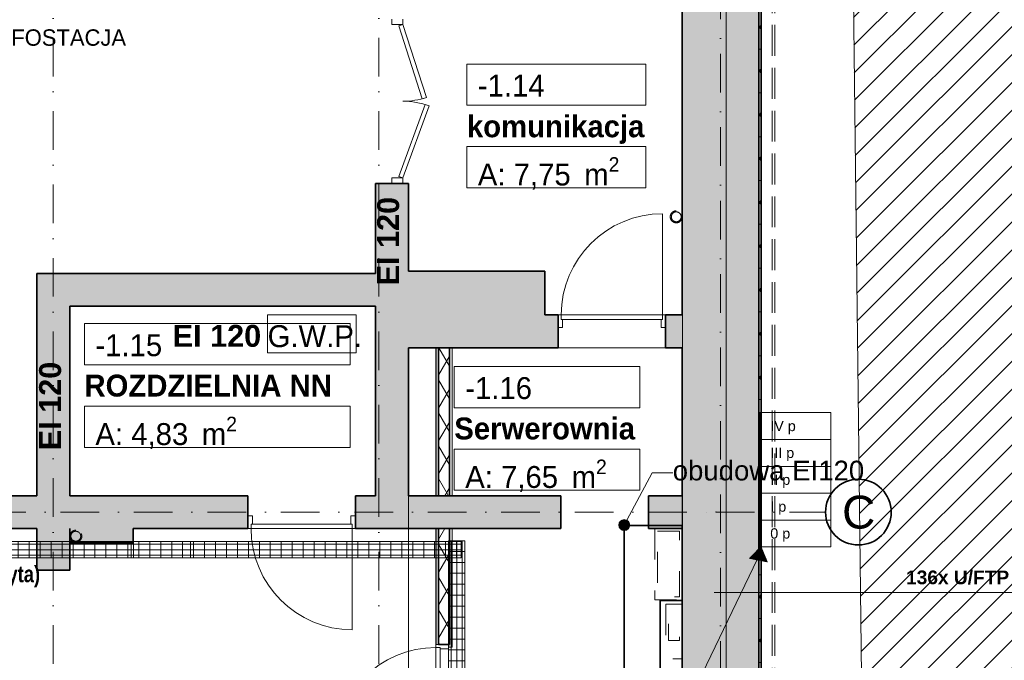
# Model space of a CAD drawing. Header units: millimetres. Extents: x 82175 to 237000, y 24756 to 471700.
# Tile 254 of 256: x 116113 to 125099, y 455406 to 461255. Entities that reach past the tile are written whole.
import ezdxf
from ezdxf.enums import TextEntityAlignment as Align

# ---------------------------------------------------------------- set-up
doc = ezdxf.new("R2010")
doc.units = ezdxf.units.MM
for name, pattern in [('Krawędzie ukryte', [3.912222, 2.822222, -1.09]), ('Kropki i Kreski', [6.702778, 3.527778, -1.763889, 0, -1.411111]), ('Przerywana', [5.644444, 2.822222, -2.822222])]:
    doc.linetypes.add(name, pattern=pattern)
for name, color, linetype, lineweight in [('#_EL - opis', 7, 'Continuous', 20), ('2DE_PRO_Cblf304L', 30, 'Continuous', 15), ('CP_DETAL', 33, 'Continuous', 9), ('\xa0♦IT_Opis', 7, 'Continuous', 20)]:
    doc.layers.add(name, color=color, linetype=linetype, lineweight=lineweight)
for name, color, linetype in [('- A - ocieplenie', 8, 'Continuous'), ('- strefy pomieszczeń', 8, 'Continuous'), ('2D - Rysunki i Obrazki', 8, 'Continuous'), ('Drzwi Archicad', 8, 'Continuous'), ('Instalacje - Elektryczne', 1, 'Continuous'), ('Instalacje - Wod_Kan', 8, 'Continuous'), ('Konstrukcja - Siatka mod', 8, 'Continuous'), ('Konstrukcja - Stropy', 8, 'Continuous'), ('Konstrukcja - Ściany działowe', 8, 'Continuous'), ('Konstrukcja - Ściany nośne wew..P', 8, 'Continuous'), ('Konstrukcja - Ściany zewnętrzne', 8, 'Continuous'), ('Opisy - Etykiety', 8, 'Continuous'), ('Opisy - Tekst', 8, 'Continuous'), ('PIONY INST', 8, 'Continuous'), ('Wykończenie - Podłogi', 8, 'Continuous')]:
    doc.layers.add(name, color=color, linetype=linetype)
doc.styles.add('CP_ATTR', font='ARIAL.TTF')
doc.styles.add('OP_100', font='ARIALN.TTF', dxfattribs={"width": 0.8, "height": 20})
doc.styles.get("Standard").update_dxf_attribs({"font": 'arial.ttf'})
doc.styles.add('STYL_AUTOMATYCZNY_1', font='arial.ttf')
doc.styles.add('STYL_AUTOMATYCZNY_10', font='txt')
doc.styles.add('STYL_AUTOMATYCZNY_6', font='txt')
doc.styles.add('STYL_AUTOMATYCZNY_7', font='txt')
doc.styles.add('STYL_AUTOMATYCZNY_9', font='txt')
pattern_1 = [(60, (-135208.59, 738186.62), (-129.90381, 75), []), (120, (-135208.59, 738186.62), (129.90381, 75), [])]
pattern_2 = [(90, (-3e-14, 0), (-100, 6e-15), [])]

# ---------------------------------------------------------------- blocks, each defined once
blk = doc.blocks.new('2Dcblfmark100')
at = {"color": 3}
for p, q in [((-10, -50), (-10, 50)), ((10, -50), (10, 50))]:
    blk.add_line(p, q, dxfattribs=at)
blk = doc.blocks.new('2dcblf_korcf105v_b150_h105_z1mcg80')
at = {"layer": 'CP_DETAL'}
h = blk.add_hatch(dxfattribs=at)
h.set_pattern_fill('_USER', color=256, scale=100, angle=90, style=0, pattern_type=0)
h.set_pattern_definition(pattern_2)
h.paths.add_polyline_path([(0, 75), (13250, 75), (13250, -75), (0, -75)])
for p, q in [((0, -75), (0, 75)), ((0, 75), (13250, 75)), ((0, -75), (13250, -75))]:
    blk.add_line(p, q)
for p, q in [((13250, 50), (0, 50)), ((0, 0), (13250, 0)), ((13250, -50), (0, -50))]:
    blk.add_line(p, q, dxfattribs=at)
at = {"yscale": 1.5}
blk.add_blockref('2Dcblfmark100', (3000, 0), dxfattribs=at)
at = {"linetype": 'ByBlock', "style": 'CP_ATTR', "flags": 9}
for tag in ['NAME', 'NUMBER', 'GROUP', 'ORDER-NO', 'PRODUCER', 'COUPLERS', 'MOUNTDIST', 'MOUNTINGS', 'OTHER', 'WEIGHT', 'DIVIDER', 'COVER']:
    blk.add_attdef(tag, text='', height=0.00005, dxfattribs=at).set_placement((-0.1, 0), align=Align.MIDDLE_LEFT)
blk = doc.blocks.new('2dcblf_korcf105v_b150_h105_zevr6av')
at = {"layer": 'CP_DETAL'}
h = blk.add_hatch(dxfattribs=at)
h.set_pattern_fill('_USER', color=256, scale=100, angle=90, style=0, pattern_type=0)
h.set_pattern_definition(pattern_2)
h.paths.add_polyline_path([(0, 75), (1905, 75), (1905, -75), (0, -75)])
for p, q in [((0, -75), (0, 75)), ((0, 75), (1905, 75)), ((1905, -75), (1905, 75)), ((0, -75), (1905, -75))]:
    blk.add_line(p, q)
for p, q in [((1905, 50), (0, 50)), ((0, 0), (1905, 0)), ((1905, -50), (0, -50))]:
    blk.add_line(p, q, dxfattribs=at)
at = {"linetype": 'ByBlock', "style": 'CP_ATTR', "flags": 9}
for tag in ['NAME', 'NUMBER', 'GROUP', 'ORDER-NO', 'PRODUCER', 'COUPLERS', 'MOUNTDIST', 'MOUNTINGS', 'OTHER', 'WEIGHT', 'DIVIDER', 'COVER']:
    blk.add_attdef(tag, text='', height=0.00005, dxfattribs=at).set_placement((-0.1, 0), align=Align.MIDDLE_LEFT)

msp = doc.modelspace()

# ---------------------------------------------------------------- hatches: boundary and pattern name
at = {"layer": '- A - ocieplenie', "linetype": 'Continuous', "lineweight": 13}
h = msp.add_hatch(dxfattribs=at)
h.set_pattern_fill('Siatka_trójkątna_0001', color=8, style=0, pattern_type=2)
h.set_pattern_definition([(0, (-135208.59, 738186.62), (0, 200), []), (60, (-135208.59, 738186.62), (-173.20508, 100), []), (120, (-135208.59, 738186.62), (173.20508, 100), [])])
h.paths.add_polyline_path([(122880, 449578.9), (122880, 462278.3), (122860, 462278.3), (122860, 449578.9)])
at = {"linetype": 'Continuous', "lineweight": 15}
h = msp.add_hatch(dxfattribs=at)
h.set_pattern_fill('Bloczki_ceramiczne_0001', color=8, style=0, pattern_type=2)
h.set_pattern_definition([(45, (-135208.59, 738186.62), (-127.27922, 127.27922), [])])
h.paths.add_polyline_path([(123678.8, 465063.9), (123869, 449075.6), (124009.9, 448878.5), (126631.9, 448872.5), (126631.9, 465047.6)])
at = {"layer": 'Konstrukcja - Ściany działowe', "linetype": 'Continuous', "lineweight": 13}
h = msp.add_hatch(dxfattribs=at)
h.set_pattern_fill('Izolacja_miękka_0001', color=8, style=0, pattern_type=2)
h.set_pattern_definition(pattern_1)
h.paths.add_polyline_path([(119935, 458258.9), (119935, 456908.9), (120035, 456908.9), (120035, 458258.9)])
h = msp.add_hatch(dxfattribs=at)
h.set_pattern_fill('Izolacja_miękka_0001', color=8, style=0, pattern_type=2)
h.set_pattern_definition(pattern_1)
h.paths.add_polyline_path([(119935, 455549.9), (120025, 455549.9), (120035, 455549.9), (120035, 456608.9), (119935, 456608.9)])
at = {"layer": 'Konstrukcja - Ściany nośne wew..P', "linetype": 'Continuous', "lineweight": 13}
for points in [[(119660, 459760.2), (119360, 459760.2), (119360, 456908.9), (119660, 456908.9)], [(116570, 458638.9), (116270, 458938.9), (116270, 458638.9)], [(116270, 458938.9), (116570, 458638.9), (116570, 458938.9)], [(116570, 458638.9), (119360, 458638.9), (119360, 458938.9), (116570, 458938.9)], [(119660, 458258.9), (120905, 458258.9), (120905, 458958.9), (119660, 458958.9)], [(116270, 458638.9), (116270, 456908.9), (116570, 456908.9), (116570, 458638.9)], [(121027.6, 458558.9), (120905, 458558.9), (120905, 458258.9), (121027.6, 458258.9)], [(122160, 458558.9), (122007.6, 458558.9), (122007.6, 458258.9), (122160, 458258.9)], [(116570, 456608.9), (116570, 456908.9), (115254.8, 456908.9), (115254.8, 456608.9)], [(116570, 456478.9), (117150, 456478.9), (117150, 456908.9), (116570, 456908.9)], [(117150, 456608.9), (118196.4, 456608.9), (118196.4, 456908.9), (117150, 456908.9)], [(119176.4, 456608.9), (121051.1, 456608.9), (121051.1, 456908.9), (119176.4, 456908.9)], [(121851.1, 456608.9), (122160, 456608.9), (122160, 456908.9), (121851.1, 456908.9)], [(116570, 456608.9), (116270, 456608.9), (116270, 456228.9), (116570, 456228.9)], [(116270, 456608.9), (116270, 456468.9), (116570, 456468.9), (116570, 456608.9)]]:
    msp.add_hatch(color=8, dxfattribs=at).paths.add_polyline_path(points)
at = {"layer": 'Konstrukcja - Ściany zewnętrzne', "linetype": 'Continuous', "lineweight": 13}
msp.add_hatch(color=8, dxfattribs=at).paths.add_polyline_path([(122160, 461858.9), (122160, 449378.9), (122860, 448958.9), (122860, 461858.9)])
at = {"layer": 'Opisy - Etykiety', "linetype": 'Continuous', "lineweight": 13}
msp.add_hatch(color=8, dxfattribs=at).paths.add_polyline_path([(121580.4, 456640.3), (121584.2, 456621.1), (121595.1, 456604.9), (121611.3, 456594.1), (121630.4, 456590.3), (121649.6, 456594.1), (121665.8, 456604.9), (121676.6, 456621.1), (121680.4, 456640.3), (121676.6, 456659.4), (121665.8, 456675.6), (121649.6, 456686.5), (121630.4, 456690.3), (121611.3, 456686.5), (121595.1, 456675.6), (121584.2, 456659.4)])
at = {"layer": '\xa0♦IT_Opis'}
h = msp.add_hatch(dxfattribs=at)
h.set_pattern_fill('ANSI31', color=6, scale=6.25, angle=300.49246, style=0)
h.set_pattern_definition([(345.492463, (30949.01995, 373766.2714), (0.195708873, 0.756339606), [])])
h.paths.add_polyline_path([(122937.2, 456303.3), (122772.9, 456335.8), (122878.5, 456445.5)])

# ---------------------------------------------------------------- linework, layer by layer
at = {"layer": '- A - ocieplenie', "color": 8, "linetype": 'Continuous', "lineweight": 35, "ltscale": 100, "flags": 128}
for points in [[(122860, 462278.3), (122860, 449578.9)], [(122880, 449578.9), (122880, 462278.3)]]:
    msp.add_lwpolyline(points, dxfattribs=at)
at = {"layer": '- A - ocieplenie', "color": 8, "linetype": 'Krawędzie ukryte', "lineweight": 20, "ltscale": 100, "flags": 128}
for points in [[(122860, 462278.3), (122860, 449578.9)], [(122884.2, 462278.3), (122884.2, 449578.9)], [(122980, 449578.9), (122980, 462278.3)], [(123004.2, 449578.9), (123004.2, 462278.3)]]:
    msp.add_lwpolyline(points, dxfattribs=at)
at = {"layer": '- strefy pomieszczeń', "color": 8, "linetype": 'Continuous', "lineweight": 13, "ltscale": 100}
for p, q in [((120194.2, 460850.2), (121825.8, 460850.2)), ((120194.2, 460473.7), (120194.2, 460850.2)), ((121825.8, 460850.2), (121825.8, 460473.7)), ((121825.8, 460473.7), (120194.2, 460473.7)), ((120194.2, 460097.3), (121825.8, 460097.3)), ((120194.2, 459720.8), (120194.2, 460097.3)), ((121825.8, 460097.3), (121825.8, 459720.8)), ((121825.8, 459720.8), (120194.2, 459720.8)), ((116703.9, 458479.5), (119130.5, 458479.5)), ((116703.9, 458103), (116703.9, 458479.5)), ((119130.5, 458479.5), (119130.5, 458103)), ((119130.5, 458103), (116703.9, 458103)), ((120079, 458088), (121773.3, 458088)), ((120079, 457711.6), (120079, 458088)), ((121773.3, 458088), (121773.3, 457711.6)), ((116703.9, 457726.6), (119130.5, 457726.6)), ((116703.9, 457350.1), (116703.9, 457726.6)), ((119130.5, 457726.6), (119130.5, 457350.1)), ((121773.3, 457711.6), (120079, 457711.6)), ((119130.5, 457350.1), (116703.9, 457350.1)), ((120079, 457335.1), (121773.3, 457335.1)), ((120079, 456958.6), (120079, 457335.1)), ((121773.3, 457335.1), (121773.3, 456958.6)), ((121773.3, 456958.6), (120079, 456958.6))]:
    msp.add_line(p, q, dxfattribs=at)
at = {"color": 8, "linetype": 'Continuous', "lineweight": 13, "ltscale": 100, "flags": 128}
msp.add_lwpolyline([(123678.8, 465063.9), (123869, 449075.6), (124009.9, 448878.5), (126631.9, 448872.5), (126631.9, 465047.6)], close=True, dxfattribs=at)
at = {"color": 8, "linetype": 'Continuous', "lineweight": 35, "ltscale": 100, "flags": 128}
for points in [[(118196.4, 456908.9), (118196.4, 456608.9)], [(119176.4, 456608.9), (119176.4, 456908.9)]]:
    msp.add_lwpolyline(points, dxfattribs=at)
msp.add_lwpolyline([(121630.4, 456635.9), (122159.8, 456635.9), (122159.8, 455952.3), (121959.4, 455952.3), (121959.4, 454428.9), (121630.4, 454428.9)], close=True, dxfattribs=at)
at = {"layer": '2D - Rysunki i Obrazki', "color": 8, "linetype": 'Continuous', "lineweight": 13, "ltscale": 100, "flags": 128}
msp.add_lwpolyline([(119660, 458258.9), (122160, 458258.9), (122160, 454428.9), (119660, 454428.9)], close=True, dxfattribs=at)
at = {"layer": 'Drzwi Archicad', "color": 8, "linetype": 'Continuous', "lineweight": 13, "ltscale": 100}
for p, q in [((119510, 461260.2), (119510, 461210.2)), ((119610, 461260.2), (119610, 461210.2)), ((119510, 461210.2), (119610, 461210.2)), ((119571.9, 461197.9), (119610, 461210.2)), ((119787.4, 460531.9), (119571.9, 461197.9)), ((119610, 461210.2), (119825.4, 460544.2)), ((119825.4, 460544.2), (119787.4, 460531.9)), ((119812.6, 460481.4), (119572.4, 459823.9)), ((119610, 459810.2), (119850.2, 460467.7)), ((119850.2, 460467.7), (119812.6, 460481.4)), ((119510, 459760.2), (119510, 459810.2)), ((119510, 459810.2), (119610, 459810.2)), ((119572.4, 459823.9), (119610, 459810.2)), ((119610, 459760.2), (119610, 459810.2)), ((121979.6, 458558.9), (121979.6, 459482.9)), ((121055.6, 458558.9), (121027.6, 458558.9)), ((121027.6, 458558.9), (121027.6, 458443.9)), ((121055.6, 458518.9), (121055.6, 458558.9)), ((121055.6, 458558.9), (121979.6, 458558.9)), ((121055.6, 458518.9), (121055.6, 458558.9)), ((122007.6, 458558.9), (121979.6, 458558.9)), ((121979.6, 458558.9), (121979.6, 458518.9)), ((121979.6, 458558.9), (121979.6, 458518.9)), ((122007.6, 458443.9), (122007.6, 458558.9)), ((121067.6, 458518.9), (121055.6, 458518.9)), ((121979.6, 458518.9), (121055.6, 458518.9)), ((121067.6, 458443.9), (121067.6, 458518.9)), ((121979.6, 458518.9), (121967.6, 458518.9)), ((121967.6, 458518.9), (121967.6, 458443.9)), ((121027.6, 458443.9), (121067.6, 458443.9)), ((121967.6, 458443.9), (122007.6, 458443.9)), ((118196.4, 456608.9), (118196.4, 456723.9)), ((118196.4, 456723.9), (118236.4, 456723.9)), ((118236.4, 456723.9), (118236.4, 456648.9)), ((119136.4, 456648.9), (119136.4, 456723.9)), ((119136.4, 456723.9), (119176.4, 456723.9)), ((119176.4, 456723.9), (119176.4, 456608.9)), ((118224.4, 456608.9), (118196.4, 456608.9)), ((118236.4, 456648.9), (118224.4, 456648.9)), ((118224.4, 456648.9), (118224.4, 456608.9)), ((119148.4, 456648.9), (118224.4, 456648.9)), ((118224.4, 456648.9), (118224.4, 456608.9)), ((118224.4, 456608.9), (119148.4, 456608.9)), ((119148.4, 456648.9), (119136.4, 456648.9)), ((119148.4, 456608.9), (119148.4, 456648.9)), ((119148.4, 456608.9), (119148.4, 456648.9)), ((119148.4, 456608.9), (119148.4, 455684.9)), ((119176.4, 456608.9), (119148.4, 456608.9)), ((119910, 455521.9), (119910, 455549.9)), ((119910, 455549.9), (120025, 455549.9)), ((119910, 455549.9), (119935, 455549.9)), ((119910, 455549.9), (119935, 455549.9)), ((119950, 455521.9), (119910, 455521.9)), ((119910, 455521.9), (119910, 454597.9)), ((119950, 455521.9), (119910, 455521.9)), ((119950, 455509.9), (119950, 455521.9)), ((119950, 454597.9), (119950, 455521.9)), ((120025, 455509.9), (119950, 455509.9)), ((120025, 455549.9), (120025, 455509.9)), ((120025, 455524.9), (120060, 455524.9)), ((120060, 455549.9), (120060, 455524.9))]:
    msp.add_line(p, q, dxfattribs=at)
at = {"layer": 'Drzwi Archicad', "color": 8, "linetype": 'Continuous', "lineweight": 35, "ltscale": 100}
for p, q in [((121027.6, 458558.9), (121027.6, 458443.9)), ((121027.6, 458558.9), (121027.6, 458443.9)), ((122007.6, 458558.9), (122007.6, 458443.9)), ((122007.6, 458558.9), (122007.6, 458443.9)), ((121027.6, 458443.9), (121027.6, 458258.9)), ((122007.6, 458443.9), (122007.6, 458258.9)), ((118196.4, 456723.9), (118196.4, 456908.9)), ((119176.4, 456723.9), (119176.4, 456908.9)), ((121051.1, 456608.9), (121051.1, 456908.9)), ((121851.1, 456608.9), (121851.1, 456908.9)), ((118196.4, 456608.9), (118196.4, 456723.9)), ((118196.4, 456608.9), (118196.4, 456723.9)), ((119176.4, 456608.9), (119176.4, 456723.9)), ((119176.4, 456608.9), (119176.4, 456723.9)), ((116270, 456228.9), (116570, 456228.9)), ((119935, 455549.9), (120025, 455549.9)), ((119935, 455549.9), (120025, 455549.9))]:
    msp.add_line(p, q, dxfattribs=at)
at = {"layer": 'Drzwi Archicad', "color": 8, "linetype": 'Continuous', "lineweight": 13, "ltscale": 100}
for centre, radius, start, end in [((119610, 461210.2), 700, 270, 287.92456), ((119610, 459810.2), 700, 69.93419, 90), ((121979.6, 458558.9), 924, 90, 180), ((119148.4, 456608.9), 924, 180, 270), ((119910, 454597.9), 924, 90, 180)]:
    msp.add_arc(centre, radius, start, end, dxfattribs=at)
at = {"layer": 'Instalacje - Elektryczne', "color": 8, "linetype": 'Przerywana', "lineweight": 20, "ltscale": 100, "flags": 128}
msp.add_lwpolyline([(122010, 455918.9), (122010, 455418.9), (122160, 455418.9), (122160, 455918.9)], close=True, dxfattribs=at)
at = {"layer": 'Instalacje - Elektryczne', "linetype": 'Przerywana', "lineweight": 20, "ltscale": 100, "flags": 128}
msp.add_lwpolyline([(122010, 455918.9), (122010, 455418.9), (122160, 455418.9), (122160, 455918.9)], close=True, dxfattribs=at)
at = {"layer": 'Instalacje - Wod_Kan', "color": 8, "linetype": 'Przerywana', "lineweight": 20, "ltscale": 100, "flags": 128}
for points in [[(122105, 459510, 0.414214), (122050, 459455, 0.414214), (122105, 459400, 0.414214), (122160, 459455, 0.414214)], [(122105, 459500, -1), (122105, 459410, -1)], [(116625, 456593.9, 0.414214), (116570, 456538.9, 0.414214), (116625, 456483.9, 0.414214), (116680, 456538.9, 0.414214)], [(116625, 456583.9, -1), (116625, 456493.9, -1)]]:
    msp.add_lwpolyline(points, format="xyb", close=True, dxfattribs=at)
at = {"layer": 'Konstrukcja - Siatka mod', "color": 8, "linetype": 'Kropki i Kreski', "lineweight": 13, "ltscale": 100}
for p, q in [((116420, 448000), (116420, 464964.8)), ((119390, 448000), (119390, 464964.8)), ((122510, 464964.8), (122510, 448000)), ((93022.5, 456758.9), (122467, 456758.9)), ((122467, 456758.9), (123467, 456758.9))]:
    msp.add_line(p, q, dxfattribs=at)
at = {"layer": 'Konstrukcja - Siatka mod', "color": 8, "linetype": 'Continuous', "lineweight": 35, "ltscale": 100}
msp.add_circle((123767, 456758.9), 300, dxfattribs=at)
at = {"layer": 'Konstrukcja - Siatka mod', "color": 8, "linetype": 'Kropki i Kreski', "lineweight": 13, "ltscale": 100}
msp.add_point((122467, 456758.9), dxfattribs=at)
msp.add_point((122467, 456758.9), dxfattribs=at)
at = {"layer": 'Konstrukcja - Stropy', "color": 8, "linetype": 'Continuous', "lineweight": 13, "ltscale": 100, "flags": 128}
msp.add_lwpolyline([(95620, 448978.1), (107435, 448978.1), (107435, 454429.9), (110140, 454429.9), (110140, 448978.1), (122560.8, 448978.1), (122560.8, 462257), (113220, 462257), (113220, 456896.9), (103140, 456896.9), (103140, 458317.8), (95620, 458317.8)], close=True, dxfattribs=at)
at = {"layer": 'Konstrukcja - Ściany działowe', "color": 8, "linetype": 'Continuous', "lineweight": 35, "ltscale": 100}
for p, q in [((119935, 458258.9), (119935, 456908.9)), ((120035, 456908.9), (120035, 458258.9)), ((119935, 456908.9), (120035, 456908.9)), ((119935, 456608.9), (119935, 455549.9)), ((120035, 456608.9), (119935, 456608.9)), ((120035, 455549.9), (120035, 456608.9)), ((119935, 455549.9), (120025, 455549.9)), ((120035, 455549.9), (120025, 455549.9))]:
    msp.add_line(p, q, dxfattribs=at)
at = {"layer": 'Konstrukcja - Ściany działowe', "color": 8, "linetype": 'Continuous', "lineweight": 13, "ltscale": 100}
for p, q in [((119910, 456908.9), (119935, 456908.9)), ((119935, 456608.9), (119910, 456608.9)), ((119910, 455549.9), (119935, 455549.9)), ((120025, 455524.9), (120060, 455524.9)), ((120060, 455549.9), (120060, 455524.9))]:
    msp.add_line(p, q, dxfattribs=at)
at = {"layer": 'Konstrukcja - Ściany działowe', "color": 8, "linetype": 'Continuous', "lineweight": 25, "ltscale": 100}
for p, q in [((120035, 456908.9), (120060, 456908.9)), ((120060, 456608.9), (120035, 456608.9)), ((120025, 455549.9), (120025, 455524.9))]:
    msp.add_line(p, q, dxfattribs=at)
at = {"layer": 'Konstrukcja - Ściany działowe', "color": 8, "linetype": 'Continuous', "lineweight": 25, "ltscale": 100, "flags": 128}
for points in [[(119910, 458258.9), (119910, 456908.9)], [(120035, 458258.9), (120060, 458258.9)], [(119910, 456608.9), (119910, 455549.9)]]:
    msp.add_lwpolyline(points, dxfattribs=at)
at = {"layer": 'Konstrukcja - Ściany działowe', "color": 8, "linetype": 'Continuous', "lineweight": 13, "ltscale": 100, "flags": 128}
for points in [[(119910, 458258.9), (119935, 458258.9)], [(120060, 456908.9), (120060, 458258.9)], [(120060, 455549.9), (120060, 456608.9)]]:
    msp.add_lwpolyline(points, dxfattribs=at)
at = {"layer": 'Konstrukcja - Ściany działowe', "color": 8, "linetype": 'Continuous', "lineweight": 35, "ltscale": 100, "flags": 128}
msp.add_lwpolyline([(119935, 458258.9), (120035, 458258.9)], dxfattribs=at)
at = {"layer": 'Konstrukcja - Ściany nośne wew..P', "color": 8, "linetype": 'Continuous', "lineweight": 35, "ltscale": 100}
for p, q in [((119360, 459760.2), (119660, 459760.2)), ((121027.6, 458558.9), (121027.6, 458443.9)), ((122007.6, 458558.9), (122007.6, 458443.9)), ((121027.6, 458443.9), (121027.6, 458258.9)), ((122007.6, 458443.9), (122007.6, 458258.9)), ((121051.1, 456608.9), (121051.1, 456908.9)), ((121851.1, 456608.9), (121851.1, 456908.9)), ((116270, 456228.9), (116570, 456228.9))]:
    msp.add_line(p, q, dxfattribs=at)
at = {"layer": 'Konstrukcja - Ściany nośne wew..P', "color": 8, "linetype": 'Continuous', "lineweight": 35, "ltscale": 100, "flags": 128}
for points in [[(119360, 459760.2), (119360, 458938.9)], [(119660, 458958.9), (119660, 459760.2)], [(116270, 458938.9), (116270, 458638.9)], [(119360, 458938.9), (116270, 458938.9)], [(120905, 458958.9), (119660, 458958.9)], [(120905, 458558.9), (120905, 458958.9)], [(116270, 458638.9), (116270, 456908.9)], [(116570, 458638.9), (119360, 458638.9)], [(116570, 456908.9), (116570, 458638.9)], [(119360, 458638.9), (119360, 456908.9)], [(121027.6, 458558.9), (120905, 458558.9)], [(122160, 458558.9), (122007.6, 458558.9)], [(119660, 456908.9), (119660, 458258.9)], [(119660, 458258.9), (120905, 458258.9)], [(120905, 458258.9), (121027.6, 458258.9)], [(122007.6, 458258.9), (122160, 458258.9)], [(116270, 456908.9), (115254.8, 456908.9)], [(117150, 456908.9), (116570, 456908.9)], [(118196.4, 456908.9), (117150, 456908.9)], [(119360, 456908.9), (119176.4, 456908.9)], [(121051.1, 456908.9), (119660, 456908.9)], [(122160, 456908.9), (121851.1, 456908.9)], [(115254.8, 456608.9), (116270, 456608.9)], [(116270, 456608.9), (116270, 456228.9)], [(116270, 456608.9), (116270, 456468.9)], [(116570, 456228.9), (116570, 456608.9)], [(116570, 456468.9), (116570, 456608.9)], [(116570, 456608.9), (116570, 456478.9)], [(117150, 456608.9), (118196.4, 456608.9)], [(117150, 456478.9), (117150, 456608.9)], [(119176.4, 456608.9), (121051.1, 456608.9)], [(121851.1, 456608.9), (122160, 456608.9)], [(116570, 456478.9), (117150, 456478.9)]]:
    msp.add_lwpolyline(points, dxfattribs=at)
at = {"layer": 'Konstrukcja - Ściany zewnętrzne', "color": 8, "linetype": 'Continuous', "lineweight": 35, "ltscale": 100, "flags": 128}
for points in [[(122860, 448958.9), (122860, 462278.9)], [(122160, 461858.9), (122160, 458558.9)], [(122160, 458258.9), (122160, 456908.9)], [(122160, 456608.9), (122160, 449378.9)]]:
    msp.add_lwpolyline(points, dxfattribs=at)
at = {"layer": 'Opisy - Etykiety', "color": 8, "linetype": 'Continuous', "lineweight": 13, "ltscale": 100}
for p, q in [((121654.1, 456684.3), (121886.5, 457116.2)), ((121886.5, 457116.2), (122072.6, 457116.2))]:
    msp.add_line(p, q, dxfattribs=at)
msp.add_circle((121630.4, 456640.3), 50, dxfattribs=at)
at = {"layer": 'Opisy - Tekst', "color": 8, "linetype": 'Continuous', "lineweight": 13, "ltscale": 100}
for p, q in [((119183.8, 458559.8), (118375.7, 458559.8)), ((118375.7, 458559.8), (118375.7, 458213.9)), ((119183.8, 458213.9), (119183.8, 458559.8)), ((118375.7, 458213.9), (119183.8, 458213.9))]:
    msp.add_line(p, q, dxfattribs=at)
at = {"layer": 'PIONY INST', "color": 8, "linetype": 'Przerywana', "lineweight": 20, "ltscale": 100, "flags": 128}
for points in [[(121909.8, 456608.9), (121909.8, 455958.9), (122159.8, 455958.9), (122159.8, 456608.9)], [(121934.8, 456583.9), (122134.8, 456583.9), (122134.8, 455983.9), (121934.8, 455983.9)], [(122035, 455737.5), (122035, 455587.5), (122135, 455587.5), (122135, 455737.5)]]:
    msp.add_lwpolyline(points, close=True, dxfattribs=at)
at = {"layer": 'Wykończenie - Podłogi', "color": 8, "linetype": 'Continuous', "lineweight": 13, "ltscale": 100, "flags": 128}
msp.add_lwpolyline([(122162, 454433.1), (122162, 461858.3), (113518, 461858.3), (113518, 456610.9), (102985.1, 456610.9), (102985.1, 458019.8), (95618, 458019.8), (95618, 454426.1), (107440, 454429.2)], close=True, dxfattribs=at)
at = {"layer": '\xa0♦IT_Opis', "color": 6}
for p, q in [((122867.5, 456931.4), (122867.5, 457667)), ((123514.3, 457667), (122867.5, 457667)), ((123514.3, 456931.4), (123514.3, 457667)), ((123514.3, 457421.8), (122867.5, 457421.8)), ((123514.3, 457176.6), (122867.5, 457176.6)), ((122867.5, 456686.2), (122867.5, 457176.6)), ((123514.3, 456686.2), (123514.3, 457176.6)), ((123514.3, 456931.4), (122867.5, 456931.4)), ((122867.5, 456440.9), (122867.5, 456931.4)), ((123514.3, 456440.9), (123514.3, 456931.4)), ((123514.3, 456686.2), (122867.5, 456686.2)), ((123514.3, 456440.9), (122867.5, 456440.9)), ((122846.9, 456333.5), (122085, 454753.9))]:
    msp.add_line(p, q, dxfattribs=at)
at = {"layer": '\xa0♦IT_Opis', "color": 6, "linetype": 'Continuous'}
msp.add_line((122449.6, 456026), (125572.6, 456026), dxfattribs=at)

# ---------------------------------------------------------------- block references
at = {"layer": '2DE_PRO_Cblf304L'}
for name, p, rotation in [('2dcblf_korcf105v_b150_h105_z1mcg80', (117672.9, 456415.4), 180), ('2dcblf_korcf105v_b150_h105_z1mcg80', (120141, 456415.4), 180), ('2dcblf_korcf105v_b150_h105_zevr6av', (120101.6, 454590.4), 90)]:
    msp.add_blockref(name, p, dxfattribs=dict(at, rotation=rotation))

# ---------------------------------------------------------------- texts
at = {"layer": '#_EL - opis', "insert": (110654, 456268.5), "char_height": 150, "width": 13225.251, "attachment_point": 1, "style": 'OP_100'}
msp.add_mtext('\\fArial|b1|i0|c238|p34;koryto kablowe 150H100 montowane na wysokość 2,35m (spód koryta)', dxfattribs=at)
at = {"layer": '- strefy pomieszczeń', "color": 8, "linetype": 'Continuous', "lineweight": 13, "char_height": 200, "attachment_point": 1}
for s, insert, style in [('\\A1;{\\pql;\\pt0,500;\\fGeneva CE|b0|i0|c0|p0;\\W1.000000;-1.14\\fGeneva CE|b0|i0|c0|p0;\\W1.000000;\\A1{\\H.66x;\\S^  ;}\\fGeneva CE|b0|i0|c0|p0;\\W1.000000;\\fGeneva CE|b0|i0|c0|p0;\\W1.000000;\\A1{\\H.66x;\\S^  ;}}', (120294.2, 460753.3), 'STYL_AUTOMATYCZNY_6'), ('\\A1;{\\pql;\\pt0,500;\\fGeneva CE|b1|i0|c0|p0;\\W1.000000;komunikacja\\fGeneva CE|b1|i0|c0|p0;\\W1.000000;\\A1{\\H.66x;\\S^  ;}\\fGeneva CE|b1|i0|c0|p0;\\W1.000000;\\fGeneva CE|b1|i0|c0|p0;\\W1.000000;\\A1{\\H.66x;\\S^  ;}}', (120194.2, 460381.4), 'STYL_AUTOMATYCZNY_9'), ('\\A1;{\\pql;\\pt0,500;\\fGeneva CE|b0|i0|c0|p0;\\W1.000000;A: 7,75\\fGeneva CE|b0|i0|c0|p0;\\W1.000000;\\A1{\\H.66x;\\S^  ;}\\fGeneva CE|b0|i0|c0|p0;\\W1.000000; m\\fGeneva CE|b0|i0|c0|p0;\\W1.000000;\\A1{\\H.66x;\\S2^  ;}}', (120294.2, 459999.4), 'STYL_AUTOMATYCZNY_6'), ('\\A1;{\\pql;\\pt0,500;\\fGeneva CE|b0|i0|c0|p0;\\W1.000000;-1.15\\fGeneva CE|b0|i0|c0|p0;\\W1.000000;\\A1{\\H.66x;\\S^  ;}\\fGeneva CE|b0|i0|c0|p0;\\W1.000000;\\fGeneva CE|b0|i0|c0|p0;\\W1.000000;\\A1{\\H.66x;\\S^  ;}}', (116803.9, 458382.6), 'STYL_AUTOMATYCZNY_6'), ('\\A1;{\\pql;\\pt0,500;\\fGeneva CE|b1|i0|c0|p0;\\W1.000000;ROZDZIELNIA NN\\fGeneva CE|b1|i0|c0|p0;\\W1.000000;\\A1{\\H.66x;\\S^  ;}\\fGeneva CE|b1|i0|c0|p0;\\W1.000000;\\fGeneva CE|b1|i0|c0|p0;\\W1.000000;\\A1{\\H.66x;\\S^  ;}}', (116703.9, 458014.1), 'STYL_AUTOMATYCZNY_9'), ('\\A1;{\\pql;\\pt0,500;\\fGeneva CE|b0|i0|c0|p0;\\W1.000000;-1.16\\fGeneva CE|b0|i0|c0|p0;\\W1.000000;\\A1{\\H.66x;\\S^  ;}\\fGeneva CE|b0|i0|c0|p0;\\W1.000000;\\fGeneva CE|b0|i0|c0|p0;\\W1.000000;\\A1{\\H.66x;\\S^  ;}}', (120179, 457991.1), 'STYL_AUTOMATYCZNY_6'), ('\\A1;{\\pql;\\pt0,500;\\fGeneva CE|b1|i0|c0|p0;\\W1.000000;Serwerownia\\fGeneva CE|b1|i0|c0|p0;\\W1.000000;\\A1{\\H.66x;\\S^  ;}\\fGeneva CE|b1|i0|c0|p0;\\W1.000000;\\fGeneva CE|b1|i0|c0|p0;\\W1.000000;\\A1{\\H.66x;\\S^  ;}}', (120079, 457622.6), 'STYL_AUTOMATYCZNY_9'), ('\\A1;{\\pql;\\pt0,500;\\fGeneva CE|b0|i0|c0|p0;\\W1.000000;A: 4,83\\fGeneva CE|b0|i0|c0|p0;\\W1.000000;\\A1{\\H.66x;\\S^  ;}\\fGeneva CE|b0|i0|c0|p0;\\W1.000000; m\\fGeneva CE|b0|i0|c0|p0;\\W1.000000;\\A1{\\H.66x;\\S2^  ;}}', (116803.9, 457629.7), 'STYL_AUTOMATYCZNY_6'), ('\\A1;{\\pql;\\pt0,500;\\fGeneva CE|b0|i0|c0|p0;\\W1.000000;A: 7,65\\fGeneva CE|b0|i0|c0|p0;\\W1.000000;\\A1{\\H.66x;\\S^  ;}\\fGeneva CE|b0|i0|c0|p0;\\W1.000000; m\\fGeneva CE|b0|i0|c0|p0;\\W1.000000;\\A1{\\H.66x;\\S2^  ;}}', (120179, 457238.2), 'STYL_AUTOMATYCZNY_6')]:
    msp.add_mtext(s, dxfattribs=dict(at, insert=insert, style=style))
at = {"color": 8, "linetype": 'Continuous', "lineweight": 13, "insert": (116359.6, 461666.8), "char_height": 150, "attachment_point": 2, "style": 'STYL_AUTOMATYCZNY_6'}
msp.add_mtext('\\A1;{\\pqc;\\fGeneva CE|b0|i0|c0|p0;\\W1.000000;\\P\\pqc;\\fGeneva CE|b0|i0|c0|p0;\\W1.000000;\\P\\pqc;\\fGeneva CE|b0|i0|c0|p0;\\W1.000000;TRAFOSTACJA\\P\\pqc;\\fGeneva CE|b0|i0|c0|p0;\\W1.000000;\\P\\pqc;\\fGeneva CE|b0|i0|c0|p0;\\W1.000000;\\P\\pqc;\\fGeneva CE|b0|i0|c0|p0;\\W1.000000;}', dxfattribs=at)
at = {"layer": 'Konstrukcja - Siatka mod', "color": 8, "linetype": 'Continuous', "lineweight": 13, "insert": (123618.5, 456908.9), "char_height": 300, "attachment_point": 1, "style": 'STYL_AUTOMATYCZNY_1'}
msp.add_mtext('\\A1;{\\pql;\\pt0;\\fArial|b0|i0|c238|p0;\\W1.000000;C}', dxfattribs=at)
at = {"layer": 'Opisy - Etykiety', "color": 8, "linetype": 'Continuous', "lineweight": 13, "insert": (122072.6, 457137), "char_height": 180, "attachment_point": 4, "style": 'STYL_AUTOMATYCZNY_10'}
msp.add_mtext('\\A1;{\\pql;\\pt987.778,1975.56,2963.33,3951.11,4938.89,5926.67,6914.44,7902.22,8890,9877.78,10865.6;\\fHelvetica|b0|i0|c238|p0;\\W1.000000;obudowa EI\\fHelvetica|b0|i0|c238|p0;\\W1.000000;12\\fHelvetica|b0|i0|c238|p0;\\W1.000000;0}', dxfattribs=at)
at = {"layer": 'Opisy - Tekst', "color": 8, "linetype": 'Continuous', "lineweight": 13, "char_height": 200, "attachment_point": 1, "rotation": 90, "style": 'STYL_AUTOMATYCZNY_7'}
for insert in [(119375.3, 458829.1), (116290.3, 457323.9)]:
    msp.add_mtext('\\A1;{\\pql;\\fHelvetica|b1|i0|c238|p0;\\W1.000000;EI 120}', dxfattribs=dict(at, insert=insert))
at = {"layer": 'Opisy - Tekst', "color": 8, "linetype": 'Continuous', "lineweight": 13, "char_height": 200, "attachment_point": 1}
for s, insert, style in [('\\A1;{\\pql;\\fHelvetica|b1|i0|c238|p0;\\W1.000000;EI 120}', (117509.1, 458468.1), 'STYL_AUTOMATYCZNY_7'), ('\\A1;{\\pql;\\fGeneva CE|b0|i0|c0|p0;\\W1.000000;G.W.P.}', (118375.7, 458465.4), 'STYL_AUTOMATYCZNY_6')]:
    msp.add_mtext(s, dxfattribs=dict(at, insert=insert, style=style))
at = {"layer": '\xa0♦IT_Opis', "ltscale": 0.7, "char_height": 93.75, "width": 36975, "attachment_point": 4}
for s, insert in [('IV p ', (122962.9, 457531.2)), ('III p ', (122962.9, 457285.9)), ('II p ', (122962.9, 457040.7)), ('I p ', (122962.9, 456795.5)), ('0 p ', (122962.9, 456550.3))]:
    msp.add_mtext(s, dxfattribs=dict(at, insert=insert))
at = {"layer": '\xa0♦IT_Opis', "insert": (124202, 456642.5), "char_height": 125, "width": 1564.328, "attachment_point": 1}
msp.add_mtext('\\C7;\\P\\P{\\fArial|b1|i0|c238|p34;136x U/FTP}\\P', dxfattribs=at)

doc.saveas('drawing.dxf')
